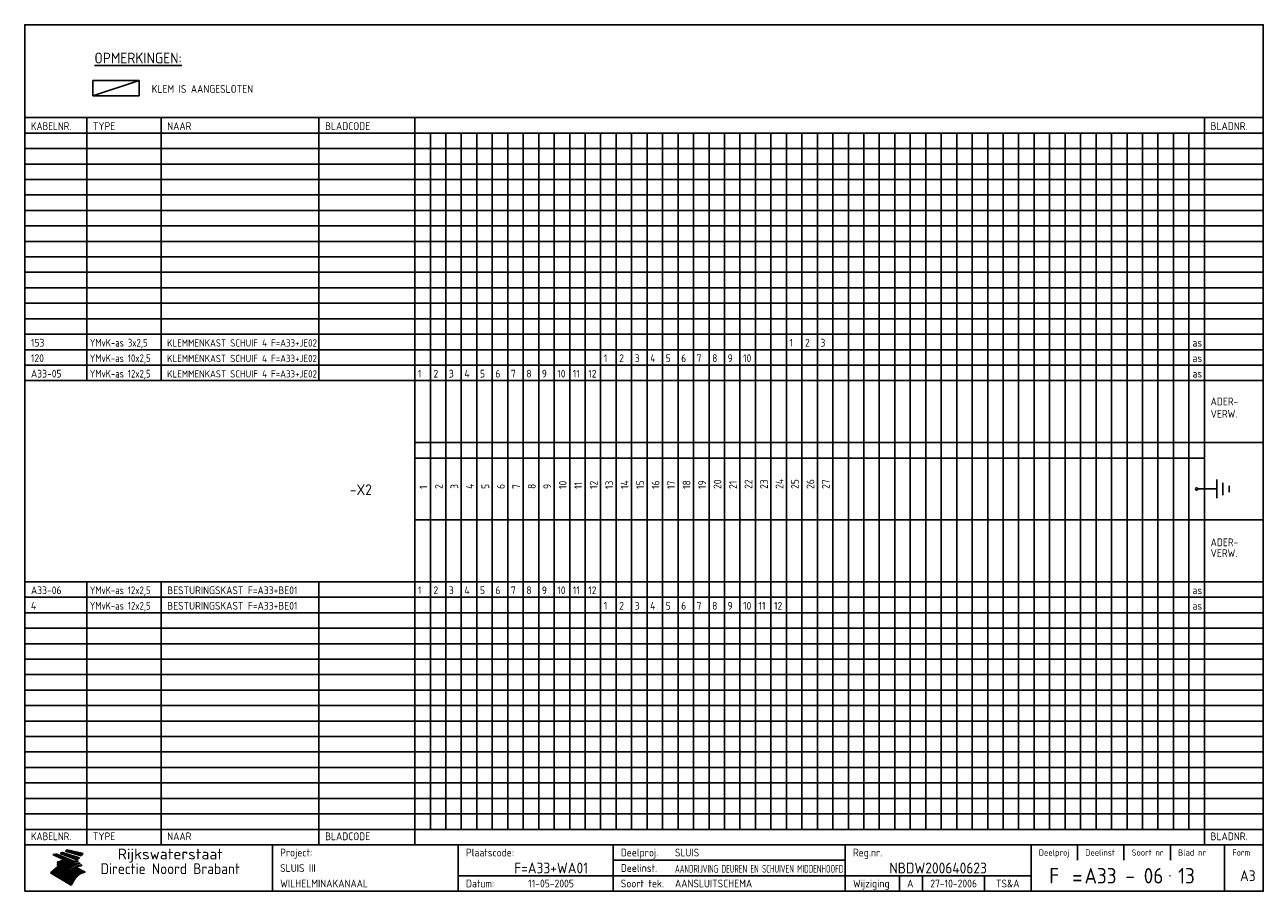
# Model space of a CAD drawing. Extents: x 10 to 410, y 10 to 290.
import ezdxf
from ezdxf.enums import TextEntityAlignment as Align

# ---------------------------------------------------------------- set-up
doc = ezdxf.new("R2010")
doc.units = 0
doc.header["$MEASUREMENT"] = 0
doc.layers.get('0').update_dxf_attribs({"linetype": 'CONTINUOUS'})
for name, color, linetype in [('0-25', 7, 'CONTINUOUS'), ('0-35', 2, 'CONTINUOUS'), ('0-50', 3, 'CONTINUOUS'), ('B-25', 7, 'CONTINUOUS'), ('B-35', 2, 'CONTINUOUS'), ('S-25', 7, 'CONTINUOUS'), ('S-35', 2, 'CONTINUOUS')]:
    doc.layers.add(name, color=color, linetype=linetype)
doc.styles.add('ISO', font='iso.shx')
doc.styles.get("Standard").update_dxf_attribs({"font": 'iso.shx'})

# ---------------------------------------------------------------- blocks, each defined once
blk = doc.blocks.new('rme16')
at = {"layer": '0-25'}
for p, q in [((410, 35), (10, 35)), ((410, 30), (10, 30)), ((350, 25), (350, 20)), ((365, 25), (365, 20)), ((380, 25), (380, 20)), ((200, 20), (275, 20)), ((150, 15), (335, 15)), ((292.5, 15), (292.5, 10)), ((300, 15), (300, 10)), ((320, 15), (320, 10))]:
    blk.add_line(p, q, dxfattribs=at)
at = {"layer": '0-25', "color": 7}
for p, q in [((19.1, 21.89), (25.12, 19)), ((19.1, 21.89), (25.12, 19)), ((19.17, 21.86), (20.7, 21.86)), ((19.29, 21.8), (20.83, 21.8)), ((19.4, 21.75), (20.96, 21.75)), ((19.52, 21.69), (21.09, 21.69)), ((19.64, 21.63), (21.22, 21.63)), ((19.74, 21.92), (20.56, 21.92)), ((19.75, 21.58), (21.36, 21.58)), ((19.87, 21.52), (21.49, 21.52)), ((19.99, 21.47), (21.62, 21.47)), ((20.11, 21.41), (21.75, 21.41)), ((20.22, 21.35), (21.88, 21.35)), ((20.25, 21.97), (20.43, 21.97)), ((20.34, 21.3), (22.02, 21.3)), ((20.38, 21.99), (26.02, 19.59)), ((20.38, 21.99), (26.02, 19.59)), ((20.46, 21.24), (22.15, 21.24)), ((20.57, 21.18), (22.28, 21.18)), ((20.69, 21.13), (22.41, 21.13)), ((20.81, 21.07), (22.55, 21.07)), ((20.92, 21.02), (22.68, 21.02)), ((21.04, 20.96), (22.81, 20.96)), ((21.16, 20.9), (22.94, 20.9)), ((21.27, 20.85), (23.07, 20.85)), ((21.39, 20.79), (23.21, 20.79)), ((21.47, 22.25), (26.83, 20.19)), ((21.47, 22.25), (26.83, 20.19)), ((21.49, 22.25), (23.07, 22.25)), ((21.51, 20.73), (23.34, 20.73)), ((21.6, 22.2), (23.25, 22.2)), ((21.63, 20.68), (23.47, 20.68)), ((21.65, 22.31), (22.89, 22.31)), ((21.74, 20.62), (23.6, 20.62)), ((21.75, 22.14), (23.42, 22.14)), ((21.8, 22.37), (22.71, 22.37)), ((21.86, 20.57), (23.73, 20.57)), ((21.9, 22.08), (23.6, 22.08)), ((21.94, 22.42), (22.53, 22.42)), ((21.98, 20.51), (23.87, 20.51)), ((22.04, 22.03), (23.78, 22.03)), ((22.06, 22.48), (22.36, 22.48)), ((22.09, 20.45), (24, 20.45)), ((22.18, 22.53), (27.65, 20.8)), ((22.18, 22.53), (27.65, 20.8)), ((22.19, 21.97), (23.96, 21.97)), ((22.21, 20.4), (24.13, 20.4)), ((22.33, 20.34), (24.26, 20.34)), ((22.34, 21.92), (24.13, 21.92)), ((22.37, 20), (23.08, 20)), ((22.44, 20.28), (24.4, 20.28)), ((22.48, 21.86), (24.31, 21.86)), ((22.49, 20.06), (23.04, 20.06)), ((22.56, 20.23), (24.53, 20.23)), ((22.61, 20.12), (22.93, 20.12)), ((22.63, 21.8), (24.49, 21.8)), ((22.68, 20.17), (24.66, 20.17)), ((22.71, 20.17), (22.82, 20.17)), ((23.11, 20.02), (22.77, 20.2)), ((23.11, 20.02), (22.77, 20.2)), ((22.78, 21.75), (24.67, 21.75)), ((22.79, 20.12), (24.79, 20.12)), ((22.91, 20.06), (24.92, 20.06)), ((22.92, 21.69), (24.85, 21.69)), ((23.03, 20), (25.06, 20)), ((23.07, 21.63), (25.02, 21.63)), ((23.14, 22.99), (28.22, 21.46)), ((23.14, 22.99), (28.22, 21.46)), ((23.15, 22.98), (25.33, 22.98)), ((23.22, 21.58), (25.2, 21.58)), ((23.23, 23.04), (25.09, 23.04)), ((23.32, 23.1), (24.84, 23.1)), ((23.34, 22.93), (25.57, 22.93)), ((23.36, 21.52), (25.38, 21.52)), ((23.4, 23.15), (24.6, 23.15)), ((23.49, 23.21), (24.36, 23.21)), ((23.51, 21.47), (25.56, 21.47)), ((23.52, 22.87), (25.81, 22.87)), ((23.57, 23.27), (24.12, 23.27)), ((23.64, 23.32), (23.87, 23.32)), ((23.66, 21.41), (25.74, 21.41)), ((23.7, 23.36), (28.82, 22.17)), ((23.7, 23.36), (28.82, 22.17)), ((23.71, 22.82), (26.06, 22.82)), ((23.8, 21.35), (25.91, 21.35)), ((23.9, 22.76), (26.3, 22.76)), ((23.95, 21.3), (26.09, 21.3)), ((24.09, 22.7), (26.54, 22.7)), ((24.09, 21.24), (26.27, 21.24)), ((24.24, 21.18), (26.45, 21.18)), ((24.27, 22.65), (26.78, 22.65)), ((24.39, 21.13), (26.62, 21.13)), ((24.46, 22.59), (27.03, 22.59)), ((24.53, 21.07), (26.8, 21.07)), ((24.65, 22.53), (27.27, 22.53)), ((24.68, 21.02), (26.98, 21.02)), ((24.83, 20.96), (27.16, 20.96)), ((24.84, 22.48), (27.51, 22.48)), ((24.97, 20.9), (27.34, 20.9)), ((25.02, 22.42), (27.75, 22.42)), ((25.12, 20.85), (27.51, 20.85)), ((25.21, 22.37), (28, 22.37)), ((25.27, 20.79), (27.63, 20.79)), ((25.4, 22.31), (28.24, 22.31)), ((25.41, 20.73), (27.57, 20.73)), ((25.56, 20.68), (27.51, 20.68)), ((25.58, 22.25), (28.48, 22.25)), ((25.71, 20.62), (27.44, 20.62)), ((25.77, 22.2), (28.72, 22.2)), ((25.85, 20.57), (27.37, 20.57)), ((25.96, 22.14), (28.79, 22.14)), ((26, 20.51), (27.29, 20.51)), ((26.15, 22.08), (28.75, 22.08)), ((26.15, 20.45), (27.22, 20.45)), ((26.29, 20.4), (27.14, 20.4)), ((26.33, 22.03), (28.71, 22.03)), ((26.44, 20.34), (27.06, 20.34)), ((26.52, 21.97), (28.66, 21.97)), ((26.59, 20.28), (26.97, 20.28)), ((26.71, 21.92), (28.62, 21.92)), ((26.73, 20.23), (26.89, 20.23)), ((26.9, 21.86), (28.57, 21.86)), ((27.08, 21.8), (28.52, 21.8)), ((27.27, 21.75), (28.48, 21.75)), ((27.46, 21.69), (28.43, 21.69)), ((27.65, 21.63), (28.38, 21.63)), ((27.83, 21.58), (28.33, 21.58)), ((28.02, 21.52), (28.28, 21.52)), ((28.21, 21.47), (28.22, 21.47)), ((20.58, 17.88), (18.3, 16)), ((20.58, 17.88), (18.3, 16)), ((24.94, 11.97), (18.3, 16)), ((24.94, 11.97), (18.3, 16)), ((18.31, 16.01), (20.96, 16.01)), ((18.38, 16.07), (21.46, 16.07)), ((18.45, 16.12), (21.88, 16.12)), ((18.52, 16.18), (22.15, 16.18)), ((18.59, 16.23), (22.38, 16.23)), ((18.65, 16.29), (22.58, 16.29)), ((18.72, 16.35), (22.75, 16.35)), ((18.79, 16.4), (22.91, 16.4)), ((18.86, 16.46), (20.6, 16.46)), ((18.93, 16.52), (20.6, 16.52)), ((18.99, 16.57), (20.6, 16.57)), ((19.06, 16.63), (20.6, 16.63)), ((19.13, 16.68), (20.6, 16.68)), ((19.2, 16.74), (20.6, 16.74)), ((19.27, 16.8), (20.6, 16.8)), ((19.33, 16.85), (21.07, 16.85)), ((19.4, 16.91), (21.55, 16.91)), ((19.47, 16.97), (21.88, 16.97)), ((19.54, 17.02), (22.13, 17.02)), ((19.61, 17.08), (22.34, 17.08)), ((19.67, 17.13), (20.6, 17.13)), ((19.74, 17.19), (20.6, 17.19)), ((19.81, 17.25), (20.6, 17.25)), ((19.88, 17.3), (20.6, 17.3)), ((19.95, 17.36), (20.6, 17.36)), ((20.01, 17.42), (20.6, 17.42)), ((20.08, 17.47), (20.93, 17.47)), ((20.15, 17.53), (21.26, 17.53)), ((20.22, 17.58), (21.51, 17.58)), ((20.29, 17.64), (21.72, 17.64)), ((20.35, 17.7), (21.9, 17.7)), ((20.42, 17.75), (22.07, 17.75)), ((20.49, 17.81), (22.22, 17.81)), ((20.56, 17.87), (22.36, 17.87)), ((20.6, 19.11), (20.58, 19.51)), ((20.6, 19.11), (20.58, 19.51)), ((20.58, 19.5), (22.09, 19.5)), ((20.58, 19.44), (21.95, 19.44)), ((20.59, 19.38), (21.79, 19.38)), ((20.59, 19.33), (21.62, 19.33)), ((20.59, 19.27), (21.42, 19.27)), ((20.6, 19.22), (21.2, 19.22)), ((20.6, 19.16), (20.93, 19.16)), ((20.6, 19.11), (20.69, 19.12)), ((20.6, 19.11), (20.69, 19.12)), ((20.6, 18.79), (20.77, 18.81)), ((20.6, 18.79), (20.77, 18.81)), ((20.6, 18.29), (20.6, 18.79)), ((20.6, 18.29), (20.6, 18.79)), ((20.6, 18.77), (22.46, 18.77)), ((20.6, 18.71), (22.33, 18.71)), ((20.6, 18.65), (22.19, 18.65)), ((20.6, 18.6), (22.04, 18.6)), ((20.6, 18.54), (21.87, 18.54)), ((20.6, 18.48), (21.68, 18.48)), ((20.6, 18.43), (21.46, 18.43)), ((20.6, 18.37), (21.21, 18.37)), ((20.6, 18.29), (20.88, 18.32)), ((20.6, 18.29), (20.88, 18.32)), ((20.6, 18.32), (20.87, 18.32)), ((20.6, 17.88), (20.86, 17.91)), ((20.6, 17.88), (20.86, 17.91)), ((20.6, 17.43), (20.97, 17.48)), ((20.6, 17.43), (20.97, 17.48)), ((20.6, 17.43), (20.6, 17.09)), ((20.6, 17.43), (20.6, 17.09)), ((20.6, 17.09), (21.26, 17.16)), ((20.6, 17.09), (21.26, 17.16)), ((20.6, 16.8), (21.37, 16.89)), ((20.6, 16.8), (21.37, 16.89)), ((20.6, 16.8), (20.6, 16.45)), ((20.6, 16.8), (20.6, 16.45)), ((20.6, 16.45), (21.56, 16.56)), ((20.6, 16.45), (21.56, 16.56)), ((20.6, 15.97), (21.67, 16.09)), ((20.6, 15.97), (21.67, 16.09)), ((20.7, 16.46), (23.06, 16.46)), ((20.9, 19.55), (22.23, 19.55)), ((20.9, 18.82), (22.59, 18.82)), ((20.98, 17.92), (22.5, 17.92)), ((21.02, 17.13), (22.53, 17.13)), ((21.19, 19.61), (22.35, 19.61)), ((21.2, 16.52), (23.2, 16.52)), ((21.32, 18.88), (22.71, 18.88)), ((21.32, 17.98), (22.62, 17.98)), ((21.42, 19.67), (22.47, 19.67)), ((21.47, 17.19), (22.7, 17.19)), ((21.59, 18.03), (22.74, 18.03)), ((21.61, 18.93), (22.82, 18.93)), ((21.62, 19.72), (22.59, 19.72)), ((21.72, 16.57), (23.32, 16.57)), ((21.77, 17.25), (22.85, 17.25)), ((21.8, 19.78), (22.69, 19.78)), ((21.8, 18.09), (22.85, 18.09)), ((21.84, 18.99), (22.92, 18.99)), ((21.96, 19.83), (22.79, 19.83)), ((21.99, 18.15), (22.95, 18.15)), ((22.01, 17.3), (22.99, 17.3)), ((22.03, 19.05), (23.03, 19.05)), ((22.1, 16.63), (23.44, 16.63)), ((22.11, 19.89), (22.89, 19.89)), ((22.16, 18.2), (23.05, 18.2)), ((22.21, 19.1), (23.12, 19.1)), ((22.21, 17.36), (23.12, 17.36)), ((22.24, 19.95), (22.99, 19.95)), ((22.31, 18.26), (23.15, 18.26)), ((22.36, 19.16), (23.22, 19.16)), ((22.38, 16.68), (23.56, 16.68)), ((22.39, 17.42), (23.24, 17.42)), ((22.45, 18.32), (23.24, 18.32)), ((22.51, 19.22), (23.3, 19.22)), ((22.56, 17.47), (23.36, 17.47)), ((22.59, 18.37), (23.33, 18.37)), ((22.6, 16.74), (23.66, 16.74)), ((22.64, 19.27), (23.39, 19.27)), ((22.71, 18.43), (23.42, 18.43)), ((22.71, 17.53), (23.47, 17.53)), ((22.77, 19.33), (23.47, 19.33)), ((22.79, 16.8), (23.77, 16.8)), ((22.83, 18.48), (23.5, 18.48)), ((22.84, 17.58), (23.57, 17.58)), ((22.89, 19.38), (23.55, 19.38)), ((22.94, 18.54), (23.58, 18.54)), ((22.96, 16.85), (23.86, 16.85)), ((22.97, 17.64), (23.67, 17.64)), ((23, 19.44), (23.63, 19.44)), ((23.04, 18.6), (23.66, 18.6)), ((23.1, 19.5), (23.72, 19.5)), ((23.1, 17.7), (23.77, 17.7)), ((23.12, 16.91), (23.96, 16.91)), ((23.14, 18.65), (23.74, 18.65)), ((23.15, 19.95), (25.19, 19.95)), ((23.21, 19.55), (23.8, 19.55)), ((23.21, 17.75), (23.86, 17.75)), ((23.21, 16.01), (28.9, 16.01)), ((23.24, 18.71), (23.82, 18.71)), ((23.26, 19.89), (25.32, 19.89)), ((23.26, 16.97), (24.05, 16.97)), ((23.3, 19.61), (23.88, 19.61)), ((23.32, 17.81), (23.95, 17.81)), ((23.33, 18.77), (23.91, 18.77)), ((23.37, 16.07), (29.08, 16.07)), ((23.38, 19.83), (25.45, 19.83)), ((23.39, 19.67), (23.81, 19.67)), ((23.39, 17.02), (24.14, 17.02)), ((23.42, 18.82), (23.99, 18.82)), ((23.42, 17.87), (24.03, 17.87)), ((23.45, 19.7), (23.58, 19.79)), ((23.45, 19.7), (23.58, 19.79)), ((23.48, 19.72), (23.7, 19.72)), ((23.5, 19.78), (25.58, 19.78)), ((23.51, 18.88), (24.07, 18.88)), ((23.51, 16.12), (29.27, 16.12)), ((23.52, 17.92), (24.11, 17.92)), ((23.52, 17.08), (24.22, 17.08)), ((23.54, 18.9), (24.3, 19.42)), ((23.54, 18.9), (24.3, 19.42)), ((23.56, 19.78), (23.59, 19.78)), ((23.56, 19.39), (23.9, 19.62)), ((23.56, 19.39), (23.9, 19.62)), ((23.58, 19.79), (23.9, 19.62)), ((23.58, 19.79), (23.9, 19.62)), ((23.59, 18.93), (24.15, 18.93)), ((23.61, 19.72), (25.72, 19.72)), ((23.62, 17.98), (24.2, 17.98)), ((23.63, 17.13), (24.3, 17.13)), ((23.65, 18.59), (24.62, 19.25)), ((23.65, 18.59), (24.62, 19.25)), ((29.41, 16.17), (23.65, 16.17)), ((23.67, 18.99), (24.23, 18.99)), ((23.71, 18.03), (24.28, 18.03)), ((23.73, 19.67), (25.85, 19.67)), ((23.75, 19.05), (24.32, 19.05)), ((23.75, 17.19), (24.38, 17.19)), ((23.77, 16.23), (29.47, 16.23)), ((23.79, 18.09), (24.36, 18.09)), ((23.83, 19.1), (24.4, 19.1)), ((23.85, 19.61), (25.98, 19.61)), ((23.85, 17.25), (24.46, 17.25)), ((23.88, 18.15), (24.44, 18.15)), ((23.89, 16.29), (29.36, 16.29)), ((23.92, 19.16), (24.48, 19.16)), ((23.94, 18.19), (25.23, 19.07)), ((23.94, 18.19), (25.23, 19.07)), ((23.95, 17.3), (24.55, 17.3)), ((23.96, 19.55), (25.96, 19.55)), ((23.96, 18.2), (24.53, 18.2)), ((24, 19.22), (24.56, 19.22)), ((24, 16.35), (29.24, 16.35)), ((24.04, 18.26), (24.61, 18.26)), ((24.05, 17.36), (24.63, 17.36)), ((24.06, 17.88), (25.34, 18.76)), ((24.06, 17.88), (25.34, 18.76)), ((24.08, 19.5), (25.88, 19.5)), ((24.08, 19.27), (24.58, 19.27)), ((24.11, 16.4), (29.13, 16.4)), ((24.13, 18.32), (24.69, 18.32)), ((24.14, 17.42), (24.71, 17.42)), ((24.16, 19.33), (24.47, 19.33)), ((24.2, 19.44), (25.79, 19.44)), ((24.21, 18.37), (24.77, 18.37)), ((24.21, 16.46), (29.02, 16.46)), ((24.23, 17.47), (24.79, 17.47)), ((24.24, 17.48), (25.52, 18.36)), ((24.24, 17.48), (25.52, 18.36)), ((24.25, 19.38), (24.36, 19.38)), ((24.29, 18.43), (24.85, 18.43)), ((24.3, 19.42), (24.62, 19.25)), ((24.3, 19.42), (24.62, 19.25)), ((24.31, 19.38), (25.71, 19.38)), ((24.31, 17.53), (24.87, 17.53)), ((24.31, 16.52), (28.91, 16.52)), ((24.35, 17.17), (25.64, 18.05)), ((24.35, 17.17), (25.64, 18.05)), ((24.37, 18.48), (24.94, 18.48)), ((24.39, 17.58), (24.96, 17.58)), ((24.4, 16.57), (28.79, 16.57)), ((24.43, 19.33), (25.62, 19.33)), ((24.45, 18.54), (25.02, 18.54)), ((24.47, 17.64), (25.04, 17.64)), ((24.49, 16.63), (28.68, 16.63)), ((24.54, 18.6), (25.1, 18.6)), ((24.55, 19.27), (25.54, 19.27)), ((24.56, 17.7), (25.12, 17.7)), ((24.57, 16.68), (28.57, 16.68)), ((24.62, 18.65), (25.18, 18.65)), ((24.63, 16.72), (25.91, 17.6)), ((24.63, 16.72), (25.91, 17.6)), ((24.64, 17.75), (25.2, 17.75)), ((24.66, 16.74), (28.45, 16.74)), ((24.67, 19.22), (25.45, 19.22)), ((24.7, 18.71), (25.27, 18.71)), ((24.72, 17.81), (25.29, 17.81)), ((24.74, 16.8), (28.34, 16.8)), ((24.78, 19.16), (25.37, 19.16)), ((24.78, 18.77), (25.34, 18.77)), ((24.8, 17.87), (25.37, 17.87)), ((24.82, 16.85), (28.23, 16.85)), ((24.87, 18.82), (25.4, 18.82)), ((24.89, 17.92), (25.45, 17.92)), ((24.9, 19.1), (25.28, 19.1)), ((24.9, 16.91), (28.11, 16.91)), ((24.95, 18.88), (25.45, 18.88)), ((24.97, 17.98), (25.53, 17.98)), ((24.99, 16.97), (28, 16.97)), ((25.02, 19.05), (25.2, 19.05)), ((25.03, 18.93), (25.51, 18.93)), ((25.05, 18.03), (25.61, 18.03)), ((25.07, 17.02), (27.89, 17.02)), ((25.11, 18.99), (25.57, 18.99)), ((26.02, 19.59), (25.12, 19)), ((26.02, 19.59), (25.12, 19)), ((25.13, 18.09), (25.68, 18.09)), ((25.15, 17.08), (27.77, 17.08)), ((25.19, 19.05), (25.63, 19.05)), ((25.21, 18.15), (25.75, 18.15)), ((25.23, 17.13), (27.66, 17.13)), ((25.26, 19.1), (25.7, 19.1)), ((25.3, 18.2), (25.82, 18.2)), ((25.31, 17.19), (27.55, 17.19)), ((25.33, 19.16), (25.77, 19.16)), ((25.38, 18.26), (25.89, 18.26)), ((25.39, 19.22), (25.85, 19.22)), ((25.4, 17.25), (27.43, 17.25)), ((25.46, 18.32), (25.97, 18.32)), ((25.47, 19.27), (25.93, 19.27)), ((25.48, 17.3), (27.32, 17.3)), ((25.54, 19.33), (26.03, 19.33)), ((25.54, 18.37), (26.06, 18.37)), ((25.56, 17.36), (27.21, 17.36)), ((25.62, 18.43), (26.14, 18.43)), ((25.63, 19.38), (26.13, 19.38)), ((25.64, 17.42), (27.1, 17.42)), ((25.7, 18.48), (26.24, 18.48)), ((25.72, 19.44), (26.24, 19.44)), ((25.73, 17.47), (26.98, 17.47)), ((25.79, 18.54), (26.34, 18.54)), ((25.81, 17.53), (26.87, 17.53)), ((25.82, 19.5), (26.36, 19.5)), ((25.89, 18.6), (26.46, 18.6)), ((25.89, 17.58), (26.76, 17.58)), ((25.93, 19.55), (26.53, 19.55)), ((25.96, 17.64), (26.64, 17.64)), ((25.99, 18.65), (26.58, 18.65)), ((26.04, 17.7), (26.59, 17.7)), ((26.06, 19.61), (26.85, 19.61)), ((26.1, 18.71), (26.72, 18.71)), ((26.12, 17.75), (26.67, 17.75)), ((26.2, 17.81), (26.76, 17.81)), ((26.21, 19.67), (27.23, 19.67)), ((26.23, 18.77), (26.89, 18.77)), ((26.29, 17.87), (26.86, 17.87)), ((26.37, 18.82), (27.09, 18.82)), ((26.39, 17.92), (26.97, 17.92)), ((26.44, 19.72), (27.18, 19.72)), ((26.49, 17.98), (27.09, 17.98)), ((26.53, 18.88), (27.34, 18.88)), ((26.56, 17.68), (29.54, 16.2)), ((26.56, 17.68), (29.54, 16.2)), ((26.6, 18.03), (27.22, 18.03)), ((26.72, 18.09), (27.38, 18.09)), ((26.73, 18.93), (27.66, 18.93)), ((26.85, 18.15), (27.56, 18.15)), ((26.99, 18.99), (27.9, 18.99)), ((27, 18.2), (27.8, 18.2)), ((27.13, 19.78), (27.25, 19.64)), ((27.13, 19.78), (27.25, 19.64)), ((27.18, 18.26), (28.13, 18.26)), ((27.26, 19.05), (27.84, 19.05)), ((27.39, 18.32), (28.47, 18.32)), ((27.7, 18.37), (28.49, 18.37)), ((27.78, 19.1), (27.93, 18.96)), ((27.78, 19.1), (27.93, 18.96)), ((28, 18.43), (28.44, 18.43)), ((28.29, 15.83), (29.54, 16.2)), ((28.29, 15.83), (29.54, 16.2)), ((28.39, 18.48), (28.54, 18.32)), ((28.39, 18.48), (28.54, 18.32)), ((29.54, 16.2), (29.45, 16.17)), ((29.54, 16.2), (29.45, 16.17)), ((29.46, 16.18), (29.47, 16.18)), ((18.38, 15.95), (20.6, 15.95)), ((18.47, 15.9), (20.6, 15.9)), ((18.57, 15.84), (20.6, 15.84)), ((18.66, 15.78), (20.6, 15.78)), ((18.75, 15.73), (20.6, 15.73)), ((18.85, 15.67), (20.6, 15.67)), ((18.94, 15.62), (20.6, 15.62)), ((19.03, 15.56), (27.83, 15.56)), ((19.12, 15.5), (27.75, 15.5)), ((19.22, 15.45), (27.66, 15.45)), ((19.31, 15.39), (27.58, 15.39)), ((19.4, 15.33), (27.5, 15.33)), ((19.49, 15.28), (27.43, 15.28)), ((19.59, 15.22), (27.36, 15.22)), ((19.68, 15.17), (27.29, 15.17)), ((19.77, 15.11), (27.22, 15.11)), ((19.86, 15.05), (27.15, 15.05)), ((19.96, 15), (27.09, 15)), ((20.05, 14.94), (27.02, 14.94)), ((20.14, 14.88), (26.96, 14.88)), ((20.24, 14.83), (26.9, 14.83)), ((20.33, 14.77), (26.84, 14.77)), ((20.42, 14.72), (26.79, 14.72)), ((20.51, 14.66), (26.73, 14.66)), ((20.6, 15.97), (20.6, 15.58)), ((20.6, 15.97), (20.6, 15.58)), ((20.6, 15.58), (21.95, 15.73)), ((20.6, 15.58), (21.95, 15.73)), ((20.61, 14.6), (26.68, 14.6)), ((20.7, 14.55), (26.62, 14.55)), ((20.79, 14.49), (26.57, 14.49)), ((20.88, 14.43), (26.52, 14.43)), ((20.94, 15.62), (27.92, 15.62)), ((20.98, 14.38), (26.47, 14.38)), ((21.07, 14.32), (26.42, 14.32)), ((21.16, 14.27), (26.38, 14.27)), ((21.25, 14.21), (26.33, 14.21)), ((21.35, 14.15), (26.29, 14.15)), ((21.44, 14.1), (26.24, 14.1)), ((21.45, 15.67), (28.01, 15.67)), ((21.53, 14.04), (26.2, 14.04)), ((21.63, 13.98), (26.16, 13.98)), ((21.72, 13.93), (26.12, 13.93)), ((21.81, 13.87), (26.08, 13.87)), ((21.9, 13.82), (26.04, 13.82)), ((21.96, 15.73), (28.11, 15.73)), ((22, 13.76), (26, 13.76)), ((22.09, 13.7), (25.96, 13.7)), ((22.18, 13.65), (25.93, 13.65)), ((22.27, 13.59), (25.89, 13.59)), ((22.34, 15.78), (28.21, 15.78)), ((22.37, 13.53), (25.86, 13.53)), ((22.46, 13.48), (25.82, 13.48)), ((22.55, 13.42), (25.79, 13.42)), ((22.62, 15.84), (28.33, 15.84)), ((22.65, 13.37), (25.76, 13.37)), ((22.74, 13.31), (25.73, 13.31)), ((22.83, 13.25), (25.69, 13.25)), ((22.84, 15.9), (28.52, 15.9)), ((22.92, 13.2), (25.66, 13.2)), ((23.02, 13.14), (25.63, 13.14)), ((23.04, 15.95), (28.71, 15.95)), ((23.11, 13.08), (25.59, 13.08)), ((23.2, 13.03), (25.56, 13.03)), ((23.29, 12.97), (25.53, 12.97)), ((23.39, 12.92), (25.5, 12.92)), ((23.48, 12.86), (25.46, 12.86)), ((23.57, 12.8), (25.43, 12.8)), ((23.66, 12.75), (25.4, 12.75)), ((23.76, 12.69), (25.36, 12.69)), ((23.85, 12.63), (25.33, 12.63)), ((23.94, 12.58), (25.3, 12.58)), ((24.04, 12.52), (25.26, 12.52)), ((24.13, 12.47), (25.23, 12.47)), ((24.22, 12.41), (25.2, 12.41)), ((24.31, 12.35), (25.17, 12.35)), ((24.41, 12.3), (25.13, 12.3)), ((24.5, 12.24), (25.1, 12.24)), ((24.59, 12.18), (25.07, 12.18)), ((24.68, 12.13), (25.03, 12.13)), ((24.78, 12.07), (25, 12.07)), ((24.87, 12.02), (24.97, 12.02)), ((24.94, 11.97), (25.81, 13.45)), ((24.94, 11.97), (25.81, 13.45))]:
    blk.add_line(p, q, dxfattribs=at)
for centre, radius, start, end in [((19.15, 29.7), 7.8, 269.6055, 279.0886), ((19.15, 29.7), 7.8, 269.6055, 279.0886), ((19.93, 25.38), 5.91, 276.3402, 298.7463), ((19.93, 25.38), 5.91, 276.3402, 298.7463), ((19.84, 25.09), 6.03, 278.129, 302.868), ((19.84, 25.09), 6.03, 278.129, 302.868), ((19.84, 27.26), 5.27, 288.0217, 296.3084), ((19.84, 27.26), 5.27, 288.0217, 296.3084), ((20.49, 27.56), 5.28, 300.0654, 307.393), ((20.49, 27.56), 5.28, 300.0654, 307.393), ((24.11, 24.7), 5.26, 301.1147, 312.2814), ((24.11, 24.7), 5.26, 301.1147, 312.2814), ((21.95, 27.32), 8.59, 316.9248, 323.1399), ((21.95, 27.32), 8.59, 316.9248, 323.1399), ((20.21, 23.78), 5.91, 273.6149, 304.3803), ((20.21, 23.78), 5.91, 273.6149, 304.3803), ((20.35, 24.56), 5.76, 274.164, 302.5474), ((20.35, 24.56), 5.76, 274.164, 302.5474), ((20.05, 24.28), 6.02, 277.9472, 305.7139), ((20.05, 24.28), 6.02, 277.9472, 305.7139), ((20.04, 23.49), 6.09, 278.8115, 306.4242), ((20.04, 23.49), 6.09, 278.8115, 306.4242), ((20.53, 23.07), 5.96, 277.0519, 304.973), ((20.53, 23.07), 5.96, 277.0519, 304.973), ((20.72, 22.76), 5.91, 276.3402, 304.3803), ((20.72, 22.76), 5.91, 276.3402, 304.3803), ((21.06, 22.34), 5.81, 274.9043, 303.1745), ((21.06, 22.34), 5.81, 274.9043, 303.1745), ((20.82, 22.06), 6.04, 278.1111, 305.8489), ((20.82, 22.06), 6.04, 278.1111, 305.8489), ((21.3, 21.6), 5.91, 276.3402, 304.3803), ((21.3, 21.6), 5.91, 276.3402, 304.3803), ((27.05, 17.17), 2.63, 107.4286, 133.7799), ((27.05, 17.17), 2.63, 107.4286, 133.7799), ((27.45, 16.91), 2.81, 110.4143, 138.7411), ((27.45, 16.91), 2.81, 110.4143, 138.7411), ((27.57, 15.64), 3.4, 98.1566, 126.9045), ((27.57, 15.64), 3.4, 98.1566, 126.9045), ((27.91, 15.54), 3.39, 100.5835, 132.088), ((27.91, 15.54), 3.39, 100.5835, 132.088), ((28.21, 14.74), 3.67, 95.7581, 128.7216), ((28.21, 14.74), 3.67, 95.7581, 128.7216), ((27.01, 16.84), 2.93, 87.7348, 104.8316), ((27.01, 16.84), 2.93, 87.7348, 104.8316), ((27.37, 15.71), 3.93, 91.7838, 103.2817), ((27.37, 15.71), 3.93, 91.7838, 103.2817), ((28.4, 15.05), 3.21, 96.3886, 125.0052), ((28.4, 15.05), 3.21, 96.3886, 125.0052), ((27.82, 16.31), 2.8, 90.634, 105.1984), ((27.82, 16.31), 2.8, 90.634, 105.1984), ((28.19, 15.04), 3.93, 93.8342, 103.2817), ((28.19, 15.04), 3.93, 93.8342, 103.2817), ((28.58, 15.69), 2.8, 93.8141, 105.1984), ((28.58, 15.69), 2.8, 93.8141, 105.1984), ((28.95, 14.41), 3.93, 96.0135, 103.2817), ((28.95, 14.41), 3.93, 96.0135, 103.2817), ((31.24, 10.26), 6.3, 117.9568, 149.6251), ((31.24, 10.26), 6.3, 117.9568, 149.6251)]:
    blk.add_arc(centre, radius, start, end, dxfattribs=at)
at = {"layer": '0-35'}
for p, q in [((90, 25), (90, 10)), ((150, 25), (150, 10)), ((200, 25), (200, 10)), ((275, 25), (275, 10)), ((335, 25), (335, 10)), ((397.5, 25), (397.5, 10))]:
    blk.add_line(p, q, dxfattribs=at)
at = {"layer": '0-50'}
for p, q in [((10, 25), (410, 25)), ((348.75, 15), (351.25, 15)), ((348.75, 13.5), (351.25, 13.5))]:
    blk.add_line(p, q, dxfattribs=at)
blk.add_lwpolyline([(10, 10), (410, 10), (410, 290), (10, 290)], close=True, dxfattribs=at)
at = {"layer": '0-50', "const_width": 0.25}
blk.add_lwpolyline([(379.75, 15, 1), (380, 15, 1)], format="xyb", close=True, dxfattribs=at)
at = {"layer": '0-25', "style": 'ISO'}
for s, height, p in [('Project:', 2.5, (92.5, 22.5)), ('Plaatscode:', 2.5, (152.5, 22.5)), ('Deelproj.', 2.5, (202.5, 22.5)), ('Reg.nr.', 2.5, (277.5, 22.5)), ('Deelproj', 2, (337.5, 22.5)), ('Deelinst', 2, (352.5, 22.5)), ('Soort nr', 2, (367.5, 22.5)), ('Blad nr', 2, (382.5, 22.5)), ('Form', 2, (400, 22.5)), ('Deelinst.', 2.5, (202.5, 17.5)), ('Datum:', 2.5, (152.5, 12.5)), ('Soort tek.', 2.5, (202.5, 12.5)), ('Wijziging', 2.5, (277.5, 12.5))]:
    blk.add_text(s, height=height, dxfattribs=at).set_placement(p, align=Align.MIDDLE_LEFT)
for tag, height, p in [('N', 2.5, (220, 22.5)), ('B', 2.5, (92.5, 17.5)), ('P', 1.8, (220, 17.5)), ('C', 2.5, (92.5, 12.5)), ('U', 2.5, (220, 12.5)), ('REV', 2.5, (295, 12.5))]:
    blk.add_attdef(tag, text='', height=height, dxfattribs=at).set_placement(p, align=Align.MIDDLE_LEFT)
for tag, p in [('W', (180, 12.5)), ('Z', (310, 12.5)), ('Y', (327.5, 12.5))]:
    blk.add_attdef(tag, text='', height=2.5, dxfattribs=at).set_placement(p, align=Align.MIDDLE)
at = {"layer": '0-35', "style": 'ISO', "width": 1.182609}
blk.add_text('Rijkswaterstaat', height=3.5, dxfattribs=at).set_placement((40, 20.28), (74, 20.28), align=Align.FIT)
at = {"layer": '0-35', "color": 2, "style": 'ISO', "width": 1.016949}
blk.add_text('Directie Noord Brabant', height=3.5, dxfattribs=at).set_placement((34.5, 15.53), (79.5, 15.53), align=Align.FIT)
at = {"layer": '0-35', "style": 'ISO'}
blk.add_attdef('X', text='', height=3.5, dxfattribs=at).set_placement((180, 17.5), align=Align.MIDDLE_CENTER)
blk.add_attdef('RNR', text='', height=3.5, dxfattribs=at).set_placement((305, 17.5), align=Align.MIDDLE)
blk.add_attdef('FORM', text='', height=3.5, dxfattribs=at).set_placement((402.5, 15), align=Align.MIDDLE_LEFT)
at = {"layer": '0-50', "style": 'ISO'}
for tag, p in [('M', (342.5, 15)), ('O', (365, 15))]:
    blk.add_attdef(tag, text='', height=5, dxfattribs=at).set_placement(p, align=Align.MIDDLE)
blk.add_attdef('Q', text='', height=5, dxfattribs=at).set_placement((382.5, 15), align=Align.MIDDLE_LEFT)

msp = doc.modelspace()

# ---------------------------------------------------------------- linework, layer by layer
for p, q in [((136, 150), (391, 150)), ((10, 30), (10, 25)), ((30, 25), (10, 25))]:
    msp.add_line(p, q)
at = {"layer": 'S-25'}
for p, q in [((32, 272), (32, 267)), ((47, 272), (32, 272)), ((32, 267), (47, 272)), ((47, 267), (47, 272)), ((32, 267), (47, 267)), ((10, 260), (410, 260)), ((10, 255), (410, 255)), ((141, 255), (141, 175)), ((146, 255), (146, 175)), ((151, 255), (151, 175)), ((156, 255), (156, 175)), ((161, 255), (161, 30)), ((166, 255), (166, 175)), ((171, 255), (171, 175)), ((176, 255), (176, 175)), ((181, 255), (181, 175)), ((186, 255), (186, 30)), ((191, 255), (191, 175)), ((196, 255), (196, 175)), ((201, 255), (201, 175)), ((206, 255), (206, 175)), ((211, 255), (211, 30)), ((216, 255), (216, 175)), ((221, 255), (221, 175)), ((226, 255), (226, 175)), ((231, 255), (231, 175)), ((236, 255), (236, 30)), ((241, 255), (241, 175)), ((246, 255), (246, 175)), ((251, 255), (251, 175)), ((256, 255), (256, 175)), ((261, 255), (261, 30)), ((266, 255), (266, 175)), ((271, 255), (271, 175)), ((276, 255), (276, 175)), ((281, 255), (281, 175)), ((286, 255), (286, 30)), ((291, 255), (291, 175)), ((296, 255), (296, 175)), ((301, 255), (301, 175)), ((306, 255), (306, 175)), ((311, 255), (311, 30)), ((316, 255), (316, 175)), ((321, 255), (321, 175)), ((326, 255), (326, 175)), ((331, 255), (331, 175)), ((336, 255), (336, 30)), ((341, 255), (341, 175)), ((346, 255), (346, 175)), ((351, 255), (351, 175)), ((356, 255), (356, 175)), ((361, 255), (361, 30)), ((366, 255), (366, 175)), ((371, 255), (371, 175)), ((376, 255), (376, 175)), ((381, 255), (381, 175)), ((386, 255), (386, 30)), ((10, 250), (410, 250)), ((10, 245), (410, 245)), ((10, 240), (410, 240)), ((10, 235), (410, 235)), ((10, 230), (410, 230)), ((10, 225), (410, 225)), ((10, 220), (410, 220)), ((10, 215), (410, 215)), ((10, 210), (410, 210)), ((10, 205), (410, 205)), ((10, 200), (410, 200)), ((10, 195), (410, 195)), ((10, 190), (410, 190)), ((10, 185), (410, 185)), ((10, 180), (410, 180)), ((10, 175), (410, 175)), ((141, 175), (141, 110)), ((146, 175), (146, 110)), ((151, 175), (151, 110)), ((156, 175), (156, 110)), ((166, 175), (166, 110)), ((171, 175), (171, 110)), ((176, 175), (176, 110)), ((181, 175), (181, 110)), ((191, 175), (191, 110)), ((196, 175), (196, 110)), ((201, 175), (201, 110)), ((206, 175), (206, 110)), ((216, 175), (216, 110)), ((221, 175), (221, 110)), ((226, 175), (226, 110)), ((231, 175), (231, 110)), ((241, 175), (241, 110)), ((246, 175), (246, 110)), ((251, 175), (251, 110)), ((256, 175), (256, 110)), ((266, 175), (266, 110)), ((271, 175), (271, 110)), ((276, 175), (276, 110)), ((281, 175), (281, 110)), ((291, 175), (291, 110)), ((296, 175), (296, 110)), ((301, 175), (301, 110)), ((306, 175), (306, 110)), ((316, 175), (316, 110)), ((321, 175), (321, 110)), ((326, 175), (326, 110)), ((331, 175), (331, 110)), ((341, 175), (341, 110)), ((346, 175), (346, 110)), ((351, 175), (351, 110)), ((356, 175), (356, 110)), ((366, 175), (366, 110)), ((371, 175), (371, 110)), ((376, 175), (376, 110)), ((381, 175), (381, 110)), ((389, 140), (395, 140)), ((395, 143), (395, 137)), ((397, 142), (397, 138)), ((399, 141), (399, 139)), ((10, 110), (410, 110)), ((141, 110), (141, 30)), ((146, 110), (146, 30)), ((151, 110), (151, 30)), ((156, 110), (156, 30)), ((166, 110), (166, 30)), ((171, 110), (171, 30)), ((176, 110), (176, 30)), ((181, 110), (181, 30)), ((191, 110), (191, 30)), ((196, 110), (196, 30)), ((201, 110), (201, 30)), ((206, 110), (206, 30)), ((216, 110), (216, 30)), ((221, 110), (221, 30)), ((226, 110), (226, 30)), ((231, 110), (231, 30)), ((241, 110), (241, 30)), ((246, 110), (246, 30)), ((251, 110), (251, 30)), ((256, 110), (256, 30)), ((266, 110), (266, 30)), ((271, 110), (271, 30)), ((276, 110), (276, 30)), ((281, 110), (281, 30)), ((291, 110), (291, 30)), ((296, 110), (296, 30)), ((301, 110), (301, 30)), ((306, 110), (306, 30)), ((316, 110), (316, 30)), ((321, 110), (321, 30)), ((326, 110), (326, 30)), ((331, 110), (331, 30)), ((341, 110), (341, 30)), ((346, 110), (346, 30)), ((351, 110), (351, 30)), ((356, 110), (356, 30)), ((366, 110), (366, 30)), ((371, 110), (371, 30)), ((376, 110), (376, 30)), ((381, 110), (381, 30)), ((10, 105), (410, 105)), ((10, 100), (410, 100)), ((10, 95), (410, 95)), ((10, 90), (410, 90)), ((10, 85), (410, 85)), ((10, 80), (410, 80)), ((10, 75), (410, 75)), ((10, 70), (410, 70)), ((10, 65), (410, 65)), ((10, 60), (410, 60)), ((10, 55), (410, 55)), ((10, 50), (410, 50)), ((10, 45), (410, 45)), ((10, 40), (410, 40)), ((10, 35), (410, 35)), ((10, 30), (410, 30))]:
    msp.add_line(p, q, dxfattribs=at)
for start, end in [(0, 180), (180, 0)]:
    msp.add_arc((388.5, 140), 0.375, start, end, dxfattribs=at)
at = {"layer": 'S-35'}
for p, q in [((30, 260), (30, 175)), ((54, 260), (54, 175)), ((105, 260), (105, 175)), ((136, 260), (136, 25)), ((391, 260), (391, 25)), ((136, 155), (410, 155)), ((136, 130), (410, 130)), ((30, 110), (30, 25)), ((54, 110), (54, 25)), ((105, 110), (105, 25))]:
    msp.add_line(p, q, dxfattribs=at)

# ---------------------------------------------------------------- block references
ref = msp.add_blockref('rme16', (0, 0))
ref.add_attrib('B', 'SLUIS III', dxfattribs={"layer": '0-25', "height": 2.5, "style": 'ISO'}).set_placement((92.5, 17.5), align=Align.MIDDLE_LEFT)
ref.add_attrib('C', 'WILHELMINAKANAAL', dxfattribs={"layer": '0-25', "height": 2.5, "style": 'ISO'}).set_placement((92.5, 12.5), align=Align.MIDDLE_LEFT)
ref.add_attrib('N', 'SLUIS', dxfattribs={"layer": '0-25', "height": 2.5, "style": 'ISO'}).set_placement((220, 22.5), align=Align.MIDDLE_LEFT)
ref.add_attrib('U', 'AANSLUITSCHEMA', dxfattribs={"layer": '0-25', "height": 2.5, "style": 'ISO'}).set_placement((220, 12.5), align=Align.MIDDLE_LEFT)
ref.add_attrib('M', 'F', dxfattribs={"layer": '0-50', "height": 5, "style": 'ISO'}).set_placement((342.5, 15), align=Align.MIDDLE)
ref.add_attrib('O', 'A33 - 06', dxfattribs={"layer": '0-50', "height": 5, "style": 'ISO'}).set_placement((365, 15), align=Align.MIDDLE)
ref.add_attrib('Q', '13', dxfattribs={"layer": '0-50', "height": 5, "style": 'ISO'}).set_placement((382.5, 15), align=Align.MIDDLE_LEFT)
ref.add_attrib('X', 'F=A33+WA01', dxfattribs={"layer": '0-35', "height": 3.5, "style": 'ISO'}).set_placement((180, 17.5), align=Align.MIDDLE_CENTER)
ref.add_attrib('RNR', 'NBDW200640623', dxfattribs={"layer": '0-35', "height": 3.5, "style": 'ISO'}).set_placement((305, 17.5), align=Align.MIDDLE)
ref.add_attrib('W', '11-05-2005', dxfattribs={"layer": '0-25', "height": 2.5, "style": 'ISO'}).set_placement((180, 12.5), align=Align.MIDDLE)
ref.add_attrib('FORM', 'A3', dxfattribs={"layer": '0-35', "height": 3.5, "style": 'ISO'}).set_placement((402.5, 15), align=Align.MIDDLE_LEFT)
ref.add_attrib('REV', 'A', dxfattribs={"layer": '0-25', "height": 2.5, "style": 'ISO'}).set_placement((295, 12.5), align=Align.MIDDLE_LEFT)
ref.add_attrib('Z', '27-10-2006', dxfattribs={"layer": '0-25', "height": 2.5, "style": 'ISO'}).set_placement((310, 12.5), align=Align.MIDDLE)
ref.add_attrib('Y', 'TS&A', dxfattribs={"layer": '0-25', "height": 2.5, "style": 'ISO'}).set_placement((327.5, 12.5), align=Align.MIDDLE)

# ---------------------------------------------------------------- texts
at = {"layer": 'B-25'}
for s, height, p in [('KLEM IS AANGESLOTEN', 2.5, (51, 268)), ('TYPE', 2.5, (32, 256)), ('NAAR', 2.5, (56, 256)), ('BLADCODE', 2.5, (107, 256)), ('BLADNR.', 2.5, (393, 256)), ('153', 2.5, (12, 186)), ('KLEMMENKAST SCHUIF 4 F=A33+JE02', 2.3317, (55.98, 186.01)), ('1', 2.5, (257, 186)), ('2', 2.5, (262, 186)), ('3', 2.5, (267, 186)), ('as', 2.5, (387.14, 186)), ('120', 2.5, (12, 181)), ('KLEMMENKAST SCHUIF 4 F=A33+JE02', 2.3317, (55.98, 181.01)), ('1', 2.5, (197, 181)), ('2', 2.5, (202, 181)), ('3', 2.5, (207, 181)), ('4', 2.5, (212, 181)), ('5', 2.5, (217, 181)), ('6', 2.5, (222, 181)), ('7', 2.5, (227, 181)), ('8', 2.5, (232, 181)), ('9', 2.5, (237, 181)), ('10', 2.5, (242, 181)), ('as', 2.5, (387.14, 181)), ('A33-05', 2.5, (12, 176)), ('KLEMMENKAST SCHUIF 4 F=A33+JE02', 2.3317, (55.98, 176.01)), ('1', 2.5, (137, 176)), ('2', 2.5, (142, 176)), ('3', 2.5, (147, 176)), ('4', 2.5, (152, 176)), ('5', 2.5, (157, 176)), ('6', 2.5, (162, 176)), ('7', 2.5, (167, 176)), ('8', 2.5, (172, 176)), ('9', 2.5, (177, 176)), ('10', 2.5, (182, 176)), ('11', 2.5, (187, 176)), ('12', 2.5, (192, 176)), ('as', 2.5, (387.14, 176)), ('ADER-', 2.5, (393, 167)), ('VERW.', 2.5, (393, 163)), ('ADER-', 2.5, (393, 121.5)), ('VERW.', 2.5, (393, 118)), ('A33-06', 2.5, (12, 106)), ('BESTURINGSKAST F=A33+BE01', 2.5, (56, 106)), ('1', 2.5, (137, 106)), ('2', 2.5, (142, 106)), ('3', 2.5, (147, 106)), ('4', 2.5, (152, 106)), ('5', 2.5, (157, 106)), ('6', 2.5, (162, 106)), ('7', 2.5, (167, 106)), ('8', 2.5, (172, 106)), ('9', 2.5, (177, 106)), ('10', 2.5, (182, 106)), ('11', 2.5, (187, 106)), ('12', 2.5, (192, 106)), ('as', 2.5, (387.14, 106)), ('4', 2.5, (12, 101)), ('BESTURINGSKAST F=A33+BE01', 2.5, (56, 101)), ('1', 2.5, (197, 101)), ('2', 2.5, (202, 101)), ('3', 2.5, (207, 101)), ('4', 2.5, (212, 101)), ('5', 2.5, (217, 101)), ('6', 2.5, (222, 101)), ('7', 2.5, (227, 101)), ('8', 2.5, (232, 101)), ('9', 2.5, (237, 101)), ('10', 2.5, (242, 101)), ('11', 2.5, (247, 101)), ('12', 2.5, (252, 101)), ('as', 2.5, (387.14, 101)), ('TYPE', 2.5, (32, 26.5)), ('NAAR', 2.5, (56, 26.5)), ('BLADCODE', 2.5, (107, 26.5)), ('BLADNR.', 2.5, (393, 26.5))]:
    msp.add_text(s, height=height, dxfattribs=at).set_placement(p)
at = {"layer": 'B-25', "width": 1.070588}
for p, p2 in [((12, 256), (25, 256)), ((12, 26.5), (25, 26.5))]:
    msp.add_text('KABELNR.', height=2.5, dxfattribs=at).set_placement(p, p2, align=Align.FIT)
at = {"layer": 'B-25', "width": 0.9}
for s, p in [('YMvK-as 3x2,5', (31, 186)), ('YMvK-as 10x2,5', (31, 181)), ('YMvK-as 12x2,5', (31, 176)), ('YMvK-as 12x2,5', (31, 106)), ('YMvK-as 12x2,5', (31, 101))]:
    msp.add_text(s, height=2.5, dxfattribs=at).set_placement(p)
at = {"layer": 'B-25'}
for s, p in [('1', (140, 140)), ('2', (145, 140)), ('3', (150, 140)), ('4', (155, 140)), ('5', (160, 140)), ('6', (165, 140)), ('7', (170, 140)), ('8', (175, 140)), ('9', (180, 140)), ('10', (185, 140)), ('11', (190, 140)), ('12', (195, 140)), ('13', (200, 140)), ('14', (205, 140)), ('15', (210, 140)), ('16', (215, 140)), ('17', (220, 140)), ('18', (225, 140)), ('19', (230, 140)), ('20', (235, 140)), ('21', (240, 140)), ('22', (245, 140)), ('23', (250, 140)), ('24', (255, 140)), ('25', (260, 140)), ('26', (265, 140)), ('27', (270, 140))]:
    msp.add_text(s, height=2.5, rotation=90, dxfattribs=at).set_placement(p)
at = {"layer": 'B-25', "style": 'ISO', "width": 0.793392}
msp.add_text('AANDRIJVING DEUREN EN SCHUIVEN MIDDENHOOFD', height=2.5, dxfattribs=at).set_placement((220, 16), (274.4, 16), align=Align.FIT)
at = {"layer": 'B-35'}
for s, p in [('%%UOPMERKINGEN:', (32.5, 277.5)), ('-X2', (115, 138))]:
    msp.add_text(s, height=3.5, dxfattribs=at).set_placement(p)

doc.saveas('drawing.dxf')
